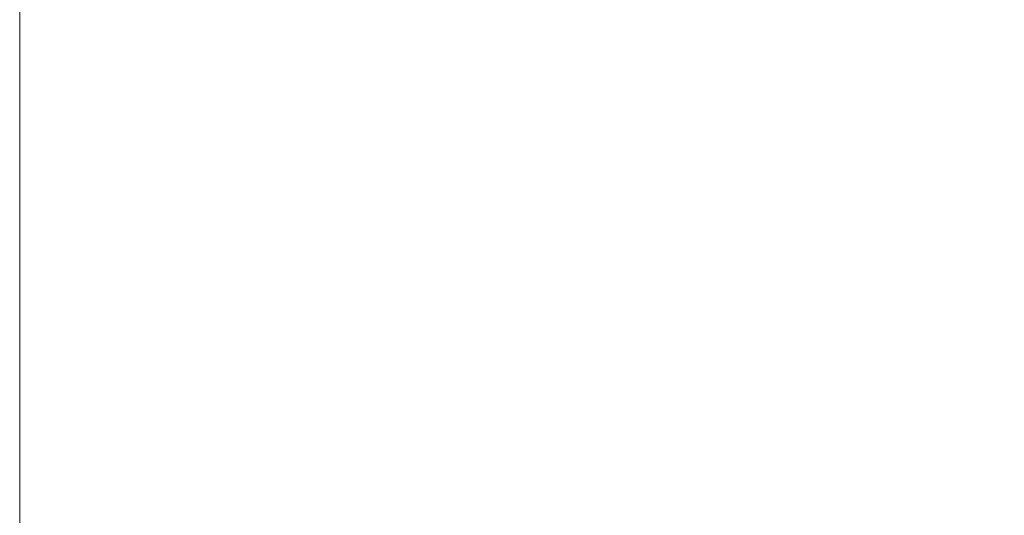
# Model space of a CAD drawing. Header units: centimetres. Extents: x -26 to 27.3, y -25.3 to -23.5.
# Tile 95 of 221: x -8.2175 to -8.1813, y -23.5358 to -23.5176. Entities that reach past the tile are written whole.
import ezdxf

# ---------------------------------------------------------------- set-up
doc = ezdxf.new("R2010")
doc.units = ezdxf.units.CM
doc.header["$LTSCALE"] = 2.54
doc.layers.add('Lucido design-1', color=7, linetype='Continuous')

# ---------------------------------------------------------------- blocks, each defined once
blk = doc.blocks.new('Gruppo-4-1')
at = {"color": 7, "linetype": 'Continuous', "lineweight": 9}
for points, invisible_edges in [([(-8.181921, -23.513544, 1049.640891), (-8.179933, -23.515139, 1049.640891), (-8.182081, -23.517699, 1049.638588), (-8.183955, -23.516195, 1049.638588)], 15), ([(-8.203008, -23.513982, 1049.634402), (-8.201019, -23.514657, 1049.634402), (-8.202246, -23.518026, 1049.632526), (-8.204086, -23.517401, 1049.632526)], 15), ([(-8.193635, -23.514079, 1049.636423), (-8.19166, -23.515163, 1049.636423), (-8.193415, -23.518203, 1049.634402), (-8.195256, -23.517193, 1049.634402)], 15), ([(-8.201019, -23.514657, 1049.634402), (-8.199062, -23.515418, 1049.634402), (-8.200434, -23.518731, 1049.632526), (-8.202246, -23.518026, 1049.632526)], 15), ([(-8.185893, -23.514774, 1049.638588), (-8.183955, -23.516195, 1049.638588), (-8.186043, -23.518916, 1049.636423), (-8.18786, -23.517583, 1049.636423)], 15), ([(-8.19166, -23.515163, 1049.636423), (-8.189733, -23.516331, 1049.636423), (-8.19162, -23.519292, 1049.634402), (-8.193415, -23.518203, 1049.634402)], 15), ([(-8.179933, -23.515139, 1049.640891), (-8.178017, -23.51682, 1049.640891), (-8.180275, -23.519283, 1049.638588), (-8.182081, -23.517699, 1049.638588)], 15), ([(-8.217482, -23.51534, 1049.632526), (-8.217482, -23.517634, 1049.631442), (-25.917482, -23.517634, 1049.631442), (-25.917482, -23.51534, 1049.632526)], 10), ([(-8.217482, -23.517634, 1049.631442), (-8.217482, -23.51534, 1049.632526), (-8.215539, -23.515382, 1049.632526), (-8.215698, -23.519033, 1049.630799)], 14), ([(-8.215539, -23.515382, 1049.632526), (-8.213599, -23.515509, 1049.632526), (-8.213918, -23.51915, 1049.630799), (-8.215698, -23.519033, 1049.630799)], 15), ([(-8.213599, -23.515509, 1049.632526), (-8.211667, -23.515721, 1049.632526), (-8.212144, -23.519344, 1049.630799), (-8.213918, -23.51915, 1049.630799)], 15), ([(-8.199062, -23.515418, 1049.634402), (-8.19714, -23.516264, 1049.634402), (-8.198655, -23.519513, 1049.632526), (-8.200434, -23.518731, 1049.632526)], 15), ([(-8.211667, -23.515721, 1049.632526), (-8.209746, -23.516016, 1049.632526), (-8.210381, -23.519615, 1049.630799), (-8.212144, -23.519344, 1049.630799)], 15), ([(-8.209746, -23.516016, 1049.632526), (-8.20784, -23.516396, 1049.632526), (-8.208631, -23.519964, 1049.630799), (-8.210381, -23.519615, 1049.630799)], 15), ([(-8.19714, -23.516264, 1049.634402), (-8.195256, -23.517193, 1049.634402), (-8.196912, -23.520373, 1049.632526), (-8.198655, -23.519513, 1049.632526)], 15), ([(-8.189733, -23.516331, 1049.636423), (-8.18786, -23.517583, 1049.636423), (-8.189874, -23.520459, 1049.634402), (-8.19162, -23.519292, 1049.634402)], 15), ([(-8.183955, -23.516195, 1049.638588), (-8.182081, -23.517699, 1049.638588), (-8.184286, -23.520326, 1049.636423), (-8.186043, -23.518916, 1049.636423)], 15), ([(-8.20784, -23.516396, 1049.632526), (-8.205952, -23.516858, 1049.632526), (-8.206898, -23.520388, 1049.630799), (-8.208631, -23.519964, 1049.630799)], 15), ([(-8.205952, -23.516858, 1049.632526), (-8.204086, -23.517401, 1049.632526), (-8.205185, -23.520887, 1049.630799), (-8.206898, -23.520388, 1049.630799)], 15), ([(-8.204086, -23.517401, 1049.632526), (-8.202246, -23.518026, 1049.632526), (-8.203496, -23.52146, 1049.630799), (-8.205185, -23.520887, 1049.630799)], 15), ([(-8.195256, -23.517193, 1049.634402), (-8.193415, -23.518203, 1049.634402), (-8.195208, -23.521308, 1049.632526), (-8.196912, -23.520373, 1049.632526)], 15), ([(27.182518, -23.51862, 1050.413143), (27.182518, -23.517634, 1050.41267), (-25.917482, -23.517634, 1050.41267), (-25.917482, -23.51862, 1050.413143)], 10), ([(-25.917482, -23.518994, 1049.630799), (-25.917482, -23.517634, 1049.631442), (-8.217482, -23.517634, 1049.631442), (-8.217482, -23.518994, 1049.630799)], 10), ([(-8.215698, -23.519033, 1049.630799), (-8.217482, -23.518994, 1049.630799), (-8.217482, -23.517634, 1049.631442)], 9), ([(-8.18786, -23.517583, 1049.636423), (-8.186043, -23.518916, 1049.636423), (-8.18818, -23.521701, 1049.634402), (-8.189874, -23.520459, 1049.634402)], 15), ([(-8.182081, -23.517699, 1049.638588), (-8.180275, -23.519283, 1049.638588), (-8.182592, -23.521812, 1049.636423), (-8.184286, -23.520326, 1049.636423)], 15), ([(-8.202246, -23.518026, 1049.632526), (-8.200434, -23.518731, 1049.632526), (-8.201833, -23.522107, 1049.630799), (-8.203496, -23.52146, 1049.630799)], 15), ([(-8.193415, -23.518203, 1049.634402), (-8.19162, -23.519292, 1049.634402), (-8.193546, -23.522316, 1049.632526), (-8.195208, -23.521308, 1049.632526)], 15), ([(-25.917482, -23.51862, 1050.413143), (-25.917482, -23.521626, 1050.414428), (27.182518, -23.521626, 1050.414428), (27.182518, -23.51862, 1050.413143)], 10), ([(-8.200434, -23.518731, 1049.632526), (-8.198655, -23.519513, 1049.632526), (-8.2002, -23.522826, 1049.630799), (-8.201833, -23.522107, 1049.630799)], 15), ([(-8.217482, -23.518994, 1049.630799), (-8.217482, -23.521626, 1049.629683), (-25.917482, -23.521626, 1049.629683), (-25.917482, -23.518994, 1049.630799)], 10), ([(-8.217482, -23.521626, 1049.629683), (-8.217482, -23.518994, 1049.630799), (-8.215698, -23.519033, 1049.630799), (-8.21586, -23.522747, 1049.629223)], 14), ([(-8.215698, -23.519033, 1049.630799), (-8.213918, -23.51915, 1049.630799), (-8.214242, -23.522853, 1049.629223), (-8.21586, -23.522747, 1049.629223)], 15), ([(-8.213918, -23.51915, 1049.630799), (-8.212144, -23.519344, 1049.630799), (-8.21263, -23.523029, 1049.629223), (-8.214242, -23.522853, 1049.629223)], 15), ([(-8.186043, -23.518916, 1049.636423), (-8.184286, -23.520326, 1049.636423), (-8.186542, -23.523015, 1049.634402), (-8.18818, -23.521701, 1049.634402)], 15), ([(-8.212144, -23.519344, 1049.630799), (-8.210381, -23.519615, 1049.630799), (-8.211026, -23.523276, 1049.629223), (-8.21263, -23.523029, 1049.629223)], 15), ([(-8.210381, -23.519615, 1049.630799), (-8.208631, -23.519964, 1049.630799), (-8.209436, -23.523593, 1049.629223), (-8.211026, -23.523276, 1049.629223)], 15), ([(-8.198655, -23.519513, 1049.632526), (-8.196912, -23.520373, 1049.632526), (-8.198599, -23.523615, 1049.630799), (-8.2002, -23.522826, 1049.630799)], 15), ([(-8.19162, -23.519292, 1049.634402), (-8.189874, -23.520459, 1049.634402), (-8.19193, -23.523396, 1049.632526), (-8.193546, -23.522316, 1049.632526)], 15), ([(-8.180275, -23.519283, 1049.638588), (-8.178539, -23.520945, 1049.638588), (-8.180964, -23.52337, 1049.636423), (-8.182592, -23.521812, 1049.636423)], 15), ([(-8.208631, -23.519964, 1049.630799), (-8.206898, -23.520388, 1049.630799), (-8.20786, -23.523978, 1049.629223), (-8.209436, -23.523593, 1049.629223)], 15), ([(-8.184286, -23.520326, 1049.636423), (-8.182592, -23.521812, 1049.636423), (-8.184963, -23.5244, 1049.634402), (-8.186542, -23.523015, 1049.634402)], 15), ([(-8.206898, -23.520388, 1049.630799), (-8.205185, -23.520887, 1049.630799), (-8.206303, -23.524432, 1049.629223), (-8.20786, -23.523978, 1049.629223)], 15), ([(-8.196912, -23.520373, 1049.632526), (-8.195208, -23.521308, 1049.632526), (-8.197035, -23.524473, 1049.630799), (-8.198599, -23.523615, 1049.630799)], 15), ([(-8.189874, -23.520459, 1049.634402), (-8.18818, -23.521701, 1049.634402), (-8.190363, -23.524545, 1049.632526), (-8.19193, -23.523396, 1049.632526)], 15), ([(-8.205185, -23.520887, 1049.630799), (-8.203496, -23.52146, 1049.630799), (-8.204767, -23.524953, 1049.629223), (-8.206303, -23.524432, 1049.629223)], 15), ([(-8.195208, -23.521308, 1049.632526), (-8.193546, -23.522316, 1049.632526), (-8.19551, -23.525399, 1049.630799), (-8.197035, -23.524473, 1049.630799)], 15), ([(27.182518, -23.522542, 1050.41482), (27.182518, -23.521626, 1050.414428), (-25.917482, -23.521626, 1050.414428), (-25.917482, -23.522542, 1050.41482)], 10), ([(-25.917482, -23.522711, 1049.629223), (-25.917482, -23.521626, 1049.629683), (-8.217482, -23.521626, 1049.629683), (-8.217482, -23.522711, 1049.629223)], 10), ([(-8.21586, -23.522747, 1049.629223), (-8.217482, -23.522711, 1049.629223), (-8.217482, -23.521626, 1049.629683)], 9), ([(-8.203496, -23.52146, 1049.630799), (-8.201833, -23.522107, 1049.630799), (-8.203255, -23.525541, 1049.629223), (-8.204767, -23.524953, 1049.629223)], 15), ([(-8.18818, -23.521701, 1049.634402), (-8.186542, -23.523015, 1049.634402), (-8.188847, -23.525762, 1049.632526), (-8.190363, -23.524545, 1049.632526)], 15), ([(-8.201833, -23.522107, 1049.630799), (-8.2002, -23.522826, 1049.630799), (-8.201771, -23.526195, 1049.629223), (-8.203255, -23.525541, 1049.629223)], 15), ([(-8.182592, -23.521812, 1049.636423), (-8.180964, -23.52337, 1049.636423), (-8.183446, -23.525852, 1049.634402), (-8.184963, -23.5244, 1049.634402)], 15), ([(-8.193546, -23.522316, 1049.632526), (-8.19193, -23.523396, 1049.632526), (-8.194026, -23.52639, 1049.630799), (-8.19551, -23.525399, 1049.630799)], 15), ([(-25.917482, -23.522542, 1050.41482), (-25.917482, -23.525691, 1050.41601), (27.182518, -23.525691, 1050.41601), (27.182518, -23.522542, 1050.41482)], 10), ([(-8.217482, -23.522711, 1049.629223), (-8.217482, -23.525691, 1049.628099), (-25.917482, -23.525691, 1049.628099), (-25.917482, -23.522711, 1049.629223)], 10), ([(-8.217482, -23.525691, 1049.628099), (-8.217482, -23.522711, 1049.629223), (-8.21586, -23.522747, 1049.629223), (-8.216025, -23.526517, 1049.627799)], 14), ([(-8.21586, -23.522747, 1049.629223), (-8.214242, -23.522853, 1049.629223), (-8.214571, -23.526612, 1049.627799), (-8.216025, -23.526517, 1049.627799)], 15), ([(-8.214242, -23.522853, 1049.629223), (-8.21263, -23.523029, 1049.629223), (-8.213122, -23.526771, 1049.627799), (-8.214571, -23.526612, 1049.627799)], 15), ([(-8.2002, -23.522826, 1049.630799), (-8.198599, -23.523615, 1049.630799), (-8.200316, -23.526912, 1049.629223), (-8.201771, -23.526195, 1049.629223)], 15), ([(-8.21263, -23.523029, 1049.629223), (-8.211026, -23.523276, 1049.629223), (-8.211682, -23.526992, 1049.627799), (-8.213122, -23.526771, 1049.627799)], 15), ([(-8.186542, -23.523015, 1049.634402), (-8.184963, -23.5244, 1049.634402), (-8.187386, -23.527044, 1049.632526), (-8.188847, -23.525762, 1049.632526)], 15), ([(-8.211026, -23.523276, 1049.629223), (-8.209436, -23.523593, 1049.629223), (-8.210252, -23.527277, 1049.627799), (-8.211682, -23.526992, 1049.627799)], 15), ([(-8.209436, -23.523593, 1049.629223), (-8.20786, -23.523978, 1049.629223), (-8.208837, -23.527623, 1049.627799), (-8.210252, -23.527277, 1049.627799)], 15), ([(-8.198599, -23.523615, 1049.630799), (-8.197035, -23.524473, 1049.630799), (-8.198894, -23.527692, 1049.629223), (-8.200316, -23.526912, 1049.629223)], 15), ([(-8.19193, -23.523396, 1049.632526), (-8.190363, -23.524545, 1049.632526), (-8.192587, -23.527445, 1049.630799), (-8.194026, -23.52639, 1049.630799)], 15), ([(-8.180964, -23.52337, 1049.636423), (-8.179406, -23.524997, 1049.636423), (-8.181994, -23.527369, 1049.634402), (-8.183446, -23.525852, 1049.634402)], 15), ([(-8.20786, -23.523978, 1049.629223), (-8.206303, -23.524432, 1049.629223), (-8.207438, -23.528031, 1049.627799), (-8.208837, -23.527623, 1049.627799)], 15), ([(-8.206303, -23.524432, 1049.629223), (-8.204767, -23.524953, 1049.629223), (-8.206057, -23.528499, 1049.627799), (-8.207438, -23.528031, 1049.627799)], 15), ([(-8.197035, -23.524473, 1049.630799), (-8.19551, -23.525399, 1049.630799), (-8.197507, -23.528534, 1049.629223), (-8.198894, -23.527692, 1049.629223)], 15), ([(-8.190363, -23.524545, 1049.632526), (-8.188847, -23.525762, 1049.632526), (-8.191196, -23.528562, 1049.630799), (-8.192587, -23.527445, 1049.630799)], 15), ([(-8.184963, -23.5244, 1049.634402), (-8.183446, -23.525852, 1049.634402), (-8.185982, -23.528388, 1049.632526), (-8.187386, -23.527044, 1049.632526)], 15), ([(-8.204767, -23.524953, 1049.629223), (-8.203255, -23.525541, 1049.629223), (-8.204699, -23.529027, 1049.627799), (-8.206057, -23.528499, 1049.627799)], 15), ([(-8.179406, -23.524997, 1049.636423), (-8.17792, -23.526692, 1049.636423), (-8.180609, -23.528948, 1049.634402), (-8.181994, -23.527369, 1049.634402)], 15), ([(-8.19551, -23.525399, 1049.630799), (-8.194026, -23.52639, 1049.630799), (-8.196158, -23.529435, 1049.629223), (-8.197507, -23.528534, 1049.629223)], 15), ([(27.182518, -23.526538, 1050.41633), (27.182518, -23.525691, 1050.41601), (-25.917482, -23.525691, 1050.41601), (-25.917482, -23.526538, 1050.41633)], 10), ([(-25.917482, -23.526485, 1049.627799), (-25.917482, -23.525691, 1049.628099), (-8.217482, -23.525691, 1049.628099), (-8.217482, -23.526485, 1049.627799)], 10), ([(-8.216025, -23.526517, 1049.627799), (-8.217482, -23.526485, 1049.627799), (-8.217482, -23.525691, 1049.628099)], 9), ([(-8.203255, -23.525541, 1049.629223), (-8.201771, -23.526195, 1049.629223), (-8.203365, -23.529614, 1049.627799), (-8.204699, -23.529027, 1049.627799)], 15), ([(-8.188847, -23.525762, 1049.632526), (-8.187386, -23.527044, 1049.632526), (-8.189855, -23.529738, 1049.630799), (-8.191196, -23.528562, 1049.630799)], 15), ([(-8.183446, -23.525852, 1049.634402), (-8.181994, -23.527369, 1049.634402), (-8.184638, -23.529792, 1049.632526), (-8.185982, -23.528388, 1049.632526)], 15), ([(-8.217482, -23.526485, 1049.627799), (-8.217482, -23.52982, 1049.626692), (-25.917482, -23.52982, 1049.626692), (-25.917482, -23.526485, 1049.627799)], 10), ([(-8.217482, -23.52982, 1049.626692), (-8.217482, -23.526485, 1049.627799), (-8.216025, -23.526517, 1049.627799), (-8.216192, -23.530336, 1049.62653)], 14), ([(-8.201771, -23.526195, 1049.629223), (-8.200316, -23.526912, 1049.629223), (-8.202058, -23.530259, 1049.627799), (-8.203365, -23.529614, 1049.627799)], 15), ([(-8.194026, -23.52639, 1049.630799), (-8.192587, -23.527445, 1049.630799), (-8.19485, -23.530394, 1049.629223), (-8.196158, -23.529435, 1049.629223)], 15), ([(-25.917482, -23.526538, 1050.41633), (-25.917482, -23.529822, 1050.417414), (27.182518, -23.529822, 1050.417414), (27.182518, -23.526538, 1050.41633)], 10), ([(-8.216025, -23.526517, 1049.627799), (-8.214571, -23.526612, 1049.627799), (-8.214904, -23.530421, 1049.62653), (-8.216192, -23.530336, 1049.62653)], 15), ([(-8.214571, -23.526612, 1049.627799), (-8.213122, -23.526771, 1049.627799), (-8.213621, -23.530561, 1049.62653), (-8.214904, -23.530421, 1049.62653)], 15), ([(-8.213122, -23.526771, 1049.627799), (-8.211682, -23.526992, 1049.627799), (-8.212346, -23.530757, 1049.62653), (-8.213621, -23.530561, 1049.62653)], 15), ([(-8.211682, -23.526992, 1049.627799), (-8.210252, -23.527277, 1049.627799), (-8.21108, -23.531009, 1049.62653), (-8.212346, -23.530757, 1049.62653)], 15), ([(-8.200316, -23.526912, 1049.629223), (-8.198894, -23.527692, 1049.629223), (-8.20078, -23.53096, 1049.627799), (-8.202058, -23.530259, 1049.627799)], 15), ([(-8.187386, -23.527044, 1049.632526), (-8.185982, -23.528388, 1049.632526), (-8.188566, -23.530972, 1049.630799), (-8.189855, -23.529738, 1049.630799)], 15), ([(-8.210252, -23.527277, 1049.627799), (-8.208837, -23.527623, 1049.627799), (-8.209826, -23.531316, 1049.62653), (-8.21108, -23.531009, 1049.62653)], 15), ([(-8.192587, -23.527445, 1049.630799), (-8.191196, -23.528562, 1049.630799), (-8.193585, -23.531409, 1049.629223), (-8.19485, -23.530394, 1049.629223)], 15), ([(-8.181994, -23.527369, 1049.634402), (-8.180609, -23.528948, 1049.634402), (-8.183356, -23.531253, 1049.632526), (-8.184638, -23.529792, 1049.632526)], 15), ([(-8.208837, -23.527623, 1049.627799), (-8.207438, -23.528031, 1049.627799), (-8.208587, -23.531677, 1049.62653), (-8.209826, -23.531316, 1049.62653)], 15), ([(-8.198894, -23.527692, 1049.629223), (-8.197507, -23.528534, 1049.629223), (-8.199535, -23.531716, 1049.627799), (-8.20078, -23.53096, 1049.627799)], 15), ([(-8.207438, -23.528031, 1049.627799), (-8.206057, -23.528499, 1049.627799), (-8.207365, -23.532092, 1049.62653), (-8.208587, -23.531677, 1049.62653)], 15), ([(-8.206057, -23.528499, 1049.627799), (-8.204699, -23.529027, 1049.627799), (-8.206162, -23.53256, 1049.62653), (-8.207365, -23.532092, 1049.62653)], 15), ([(-8.197507, -23.528534, 1049.629223), (-8.196158, -23.529435, 1049.629223), (-8.198323, -23.532526, 1049.627799), (-8.199535, -23.531716, 1049.627799)], 15), ([(-8.191196, -23.528562, 1049.630799), (-8.189855, -23.529738, 1049.630799), (-8.192366, -23.532478, 1049.629223), (-8.193585, -23.531409, 1049.629223)], 15), ([(-8.185982, -23.528388, 1049.632526), (-8.184638, -23.529792, 1049.632526), (-8.187332, -23.532261, 1049.630799), (-8.188566, -23.530972, 1049.630799)], 15), ([(-8.204699, -23.529027, 1049.627799), (-8.203365, -23.529614, 1049.627799), (-8.204981, -23.533079, 1049.62653), (-8.206162, -23.53256, 1049.62653)], 15), ([(-8.180609, -23.528948, 1049.634402), (-8.179295, -23.530586, 1049.634402), (-8.182139, -23.532769, 1049.632526), (-8.183356, -23.531253, 1049.632526)], 15), ([(-8.203365, -23.529614, 1049.627799), (-8.202058, -23.530259, 1049.627799), (-8.203824, -23.53365, 1049.62653), (-8.204981, -23.533079, 1049.62653)], 15), ([(-8.196158, -23.529435, 1049.629223), (-8.19485, -23.530394, 1049.629223), (-8.197147, -23.533387, 1049.627799), (-8.198323, -23.532526, 1049.627799)], 15), ([(-8.189855, -23.529738, 1049.630799), (-8.188566, -23.530972, 1049.630799), (-8.191194, -23.5336, 1049.629223), (-8.192366, -23.532478, 1049.629223)], 15), ([(-25.917482, -23.530308, 1049.62653), (-25.917482, -23.52982, 1049.626692), (-8.217482, -23.52982, 1049.626692), (-8.217482, -23.530308, 1049.62653)], 10), ([(27.182518, -23.530601, 1050.417671), (27.182518, -23.529822, 1050.417414), (-25.917482, -23.529822, 1050.417414), (-25.917482, -23.530601, 1050.417671)], 10), ([(-8.216192, -23.530336, 1049.62653), (-8.217482, -23.530308, 1049.62653), (-8.217482, -23.52982, 1049.626692)], 9), ([(-8.184638, -23.529792, 1049.632526), (-8.183356, -23.531253, 1049.632526), (-8.186156, -23.533602, 1049.630799), (-8.187332, -23.532261, 1049.630799)], 15), ([(-8.217482, -23.530308, 1049.62653), (-8.217482, -23.534007, 1049.625466), (-25.917482, -23.534007, 1049.625466), (-25.917482, -23.530308, 1049.62653)], 10), ([(-8.217482, -23.534007, 1049.625466), (-8.217482, -23.530308, 1049.62653), (-8.216192, -23.530336, 1049.62653), (-8.21636, -23.534199, 1049.625418)], 14), ([(-8.216192, -23.530336, 1049.62653), (-8.214904, -23.530421, 1049.62653), (-8.215241, -23.534272, 1049.625418), (-8.21636, -23.534199, 1049.625418)], 15), ([(-8.214904, -23.530421, 1049.62653), (-8.213621, -23.530561, 1049.62653), (-8.214126, -23.534395, 1049.625418), (-8.215241, -23.534272, 1049.625418)], 15), ([(-8.202058, -23.530259, 1049.627799), (-8.20078, -23.53096, 1049.627799), (-8.202692, -23.534271, 1049.62653), (-8.203824, -23.53365, 1049.62653)], 15), ([(-8.19485, -23.530394, 1049.629223), (-8.193585, -23.531409, 1049.629223), (-8.196011, -23.5343, 1049.627799), (-8.197147, -23.533387, 1049.627799)], 15), ([(-25.917482, -23.530601, 1050.417671), (-25.917482, -23.53401, 1050.418635), (27.182518, -23.53401, 1050.418635), (27.182518, -23.530601, 1050.417671)], 10), ([(-8.213621, -23.530561, 1049.62653), (-8.212346, -23.530757, 1049.62653), (-8.213017, -23.534565, 1049.625418), (-8.214126, -23.534395, 1049.625418)], 15), ([(-8.212346, -23.530757, 1049.62653), (-8.21108, -23.531009, 1049.62653), (-8.211917, -23.534784, 1049.625418), (-8.213017, -23.534565, 1049.625418)], 15), ([(-8.179295, -23.530586, 1049.634402), (-8.178053, -23.532279, 1049.634402), (-8.18099, -23.534336, 1049.632526), (-8.182139, -23.532769, 1049.632526)], 15), ([(-8.21108, -23.531009, 1049.62653), (-8.209826, -23.531316, 1049.62653), (-8.210827, -23.535051, 1049.625418), (-8.211917, -23.534784, 1049.625418)], 15), ([(-8.20078, -23.53096, 1049.627799), (-8.199535, -23.531716, 1049.627799), (-8.201589, -23.53494, 1049.62653), (-8.202692, -23.534271, 1049.62653)], 15), ([(-8.188566, -23.530972, 1049.630799), (-8.187332, -23.532261, 1049.630799), (-8.190073, -23.534772, 1049.629223), (-8.191194, -23.5336, 1049.629223)], 15), ([(-8.209826, -23.531316, 1049.62653), (-8.208587, -23.531677, 1049.62653), (-8.20975, -23.535365, 1049.625418), (-8.210827, -23.535051, 1049.625418)], 15), ([(-8.193585, -23.531409, 1049.629223), (-8.192366, -23.532478, 1049.629223), (-8.194915, -23.535261, 1049.627799), (-8.196011, -23.5343, 1049.627799)], 15), ([(-8.183356, -23.531253, 1049.632526), (-8.182139, -23.532769, 1049.632526), (-8.185039, -23.534993, 1049.630799), (-8.186156, -23.533602, 1049.630799)], 15), ([(-8.208587, -23.531677, 1049.62653), (-8.207365, -23.532092, 1049.62653), (-8.208688, -23.535725, 1049.625418), (-8.20975, -23.535365, 1049.625418)], 15), ([(-8.199535, -23.531716, 1049.627799), (-8.198323, -23.532526, 1049.627799), (-8.200516, -23.535657, 1049.62653), (-8.201589, -23.53494, 1049.62653)], 15), ([(-8.207365, -23.532092, 1049.62653), (-8.206162, -23.53256, 1049.62653), (-8.207642, -23.536132, 1049.625418), (-8.208688, -23.535725, 1049.625418)], 15), ([(-8.187332, -23.532261, 1049.630799), (-8.186156, -23.533602, 1049.630799), (-8.189003, -23.535991, 1049.629223), (-8.190073, -23.534772, 1049.629223)], 15), ([(-8.206162, -23.53256, 1049.62653), (-8.204981, -23.533079, 1049.62653), (-8.206615, -23.536584, 1049.625418), (-8.207642, -23.536132, 1049.625418)], 15), ([(-8.198323, -23.532526, 1049.627799), (-8.197147, -23.533387, 1049.627799), (-8.199475, -23.536421, 1049.62653), (-8.200516, -23.535657, 1049.62653)], 15), ([(-8.192366, -23.532478, 1049.629223), (-8.191194, -23.5336, 1049.629223), (-8.193862, -23.536268, 1049.627799), (-8.194915, -23.535261, 1049.627799)], 15), ([(-8.182139, -23.532769, 1049.632526), (-8.18099, -23.534336, 1049.632526), (-8.183984, -23.536432, 1049.630799), (-8.185039, -23.534993, 1049.630799)], 15), ([(-8.204981, -23.533079, 1049.62653), (-8.203824, -23.53365, 1049.62653), (-8.205609, -23.53708, 1049.625418), (-8.206615, -23.536584, 1049.625418)], 15), ([(-8.203824, -23.53365, 1049.62653), (-8.202692, -23.534271, 1049.62653), (-8.204625, -23.53762, 1049.625418), (-8.205609, -23.53708, 1049.625418)], 15), ([(-8.197147, -23.533387, 1049.627799), (-8.196011, -23.5343, 1049.627799), (-8.198468, -23.537228, 1049.62653), (-8.199475, -23.536421, 1049.62653)], 15), ([(-8.191194, -23.5336, 1049.629223), (-8.190073, -23.534772, 1049.629223), (-8.192855, -23.537321, 1049.627799), (-8.193862, -23.536268, 1049.627799)], 15), ([(-8.186156, -23.533602, 1049.630799), (-8.185039, -23.534993, 1049.630799), (-8.187988, -23.537256, 1049.629223), (-8.189003, -23.535991, 1049.629223)], 15), ([(27.182518, -23.534724, 1050.418837), (27.182518, -23.53401, 1050.418635), (-25.917482, -23.53401, 1050.418635), (-25.917482, -23.534724, 1050.418837)], 10), ([(-8.21636, -23.534199, 1049.625418), (-8.217482, -23.534175, 1049.625418), (-8.217482, -23.534007, 1049.625466)], 9), ([(-8.217482, -23.534175, 1049.625418), (-8.21636, -23.534199, 1049.625418), (-8.216531, -23.538099, 1049.624463), (-8.217482, -23.538078, 1049.624463)], 7), ([(-8.21636, -23.534199, 1049.625418), (-8.215241, -23.534272, 1049.625418), (-8.215581, -23.538161, 1049.624463), (-8.216531, -23.538099, 1049.624463)], 15), ([(-8.215241, -23.534272, 1049.625418), (-8.214126, -23.534395, 1049.625418), (-8.214635, -23.538265, 1049.624463), (-8.215581, -23.538161, 1049.624463)], 15), ([(-8.214126, -23.534395, 1049.625418), (-8.213017, -23.534565, 1049.625418), (-8.213695, -23.538409, 1049.624463), (-8.214635, -23.538265, 1049.624463)], 15), ([(-8.202692, -23.534271, 1049.62653), (-8.201589, -23.53494, 1049.62653), (-8.203666, -23.538202, 1049.625418), (-8.204625, -23.53762, 1049.625418)], 15), ([(-8.196011, -23.5343, 1049.627799), (-8.194915, -23.535261, 1049.627799), (-8.197498, -23.538079, 1049.62653), (-8.198468, -23.537228, 1049.62653)], 15), ([(-8.18099, -23.534336, 1049.632526), (-8.17991, -23.535952, 1049.632526), (-8.182993, -23.537916, 1049.630799), (-8.183984, -23.536432, 1049.630799)], 15), ([(-25.917482, -23.534724, 1050.418837), (-25.917482, -23.538247, 1050.419673), (27.182518, -23.538247, 1050.419673), (27.182518, -23.534724, 1050.418837)], 10), ([(-8.213017, -23.534565, 1049.625418), (-8.211917, -23.534784, 1049.625418), (-8.212761, -23.538595, 1049.624463), (-8.213695, -23.538409, 1049.624463)], 15), ([(-8.211917, -23.534784, 1049.625418), (-8.210827, -23.535051, 1049.625418), (-8.211837, -23.538821, 1049.624463), (-8.212761, -23.538595, 1049.624463)], 15), ([(-8.190073, -23.534772, 1049.629223), (-8.189003, -23.535991, 1049.629223), (-8.191894, -23.538417, 1049.627799), (-8.192855, -23.537321, 1049.627799)], 15), ([(-8.210827, -23.535051, 1049.625418), (-8.20975, -23.535365, 1049.625418), (-8.210924, -23.539087, 1049.624463), (-8.211837, -23.538821, 1049.624463)], 15), ([(-8.201589, -23.53494, 1049.62653), (-8.200516, -23.535657, 1049.62653), (-8.202733, -23.538825, 1049.625418), (-8.203666, -23.538202, 1049.625418)], 15), ([(-8.185039, -23.534993, 1049.630799), (-8.183984, -23.536432, 1049.630799), (-8.187029, -23.538564, 1049.629223), (-8.187988, -23.537256, 1049.629223)], 15), ([(-8.20975, -23.535365, 1049.625418), (-8.208688, -23.535725, 1049.625418), (-8.210023, -23.539393, 1049.624463), (-8.210924, -23.539087, 1049.624463)], 15), ([(-8.194915, -23.535261, 1049.627799), (-8.193862, -23.536268, 1049.627799), (-8.196566, -23.538972, 1049.62653), (-8.197498, -23.538079, 1049.62653)], 15), ([(-8.208688, -23.535725, 1049.625418), (-8.207642, -23.536132, 1049.625418), (-8.209136, -23.539738, 1049.624463), (-8.210023, -23.539393, 1049.624463)], 15), ([(-8.200516, -23.535657, 1049.62653), (-8.199475, -23.536421, 1049.62653), (-8.201829, -23.539488, 1049.625418), (-8.202733, -23.538825, 1049.625418)], 15)]:
    blk.add_3dface(points, dxfattribs=dict(at, invisible_edges=invisible_edges))

msp = doc.modelspace()

# ---------------------------------------------------------------- block references
at = {"layer": 'Lucido design-1', "color": 7}
msp.add_blockref('Gruppo-4-1', (0, 0), dxfattribs=at)

doc.saveas('drawing.dxf')
